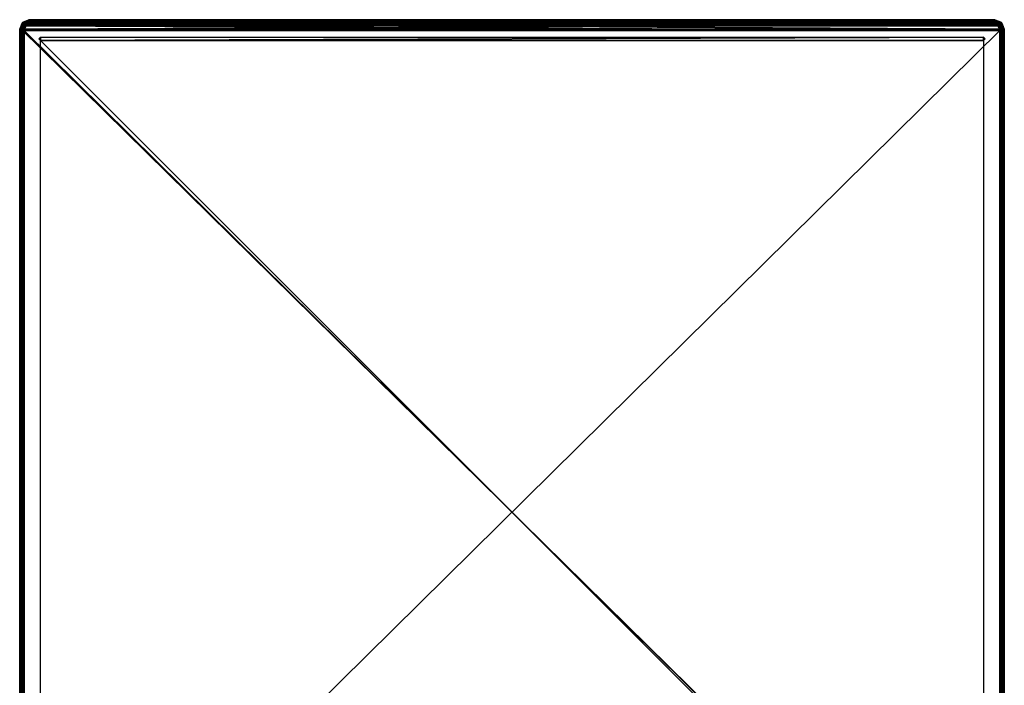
# Model space of a CAD drawing. Header units: millimetres. Extents: x -83 to 83, y -132 to 78.
# Tile 29 of 29: x -78 to 78, y -27 to 78. Entities that reach past the tile are written whole.
import ezdxf

# ---------------------------------------------------------------- set-up
doc = ezdxf.new("R2010")
doc.units = ezdxf.units.MM
doc.header["$LTSCALE"] = 52.148148
for name, color, linetype in [('1', 7, 'CONTINUOUS'), ('10', 7, 'CONTINUOUS'), ('11', 7, 'CONTINUOUS'), ('12', 7, 'CONTINUOUS'), ('13', 7, 'CONTINUOUS'), ('200', 7, 'CONTINUOUS'), ('201', 7, 'CONTINUOUS'), ('202', 7, 'CONTINUOUS'), ('203', 7, 'CONTINUOUS'), ('207', 7, 'CONTINUOUS'), ('208', 7, 'CONTINUOUS'), ('209', 7, 'CONTINUOUS'), ('210', 7, 'CONTINUOUS'), ('211', 7, 'CONTINUOUS'), ('212', 7, 'CONTINUOUS'), ('216', 7, 'CONTINUOUS'), ('22', 7, 'CONTINUOUS'), ('23', 7, 'CONTINUOUS'), ('24', 7, 'CONTINUOUS'), ('305', 7, 'CONTINUOUS'), ('306', 7, 'CONTINUOUS'), ('34', 7, 'CONTINUOUS'), ('35', 7, 'CONTINUOUS'), ('36', 7, 'CONTINUOUS'), ('37', 7, 'CONTINUOUS'), ('38', 7, 'CONTINUOUS'), ('39', 7, 'CONTINUOUS'), ('51', 7, 'CONTINUOUS'), ('52', 7, 'CONTINUOUS'), ('9', 7, 'CONTINUOUS')]:
    doc.layers.add(name, color=color, linetype=linetype)

msp = doc.modelspace()

# ---------------------------------------------------------------- linework, layer by layer
at = {"layer": '1', "linetype": 'Continuous'}
for points in [[(-76.71, 76.71), (-77, 76), (76.71, 76.71), (-76.71, 76.71)], [(76.71, 76.71), (-77, 76), (77, 76), (76.71, 76.71)], [(-77, 76), (-77, -76), (77, 76), (-77, 76)], [(77, 76), (-77, -76), (77, -76), (77, 76)], [(-76, 77), (-76.71, 76.71), (76, 77), (-76, 77)], [(76, 77), (-76.71, 76.71), (76.71, 76.71), (76, 77)]]:
    msp.add_3dface(points, dxfattribs=at)
at = {"layer": '10', "linetype": 'Continuous'}
for points in [[(76, 77.35, -0.15), (76.68, 77.17, -0.15), (76, 77.5, -0.5), (76, 77.35, -0.15)], [(76, 77.5, -0.5), (76.68, 77.17, -0.15), (77.06, 77.06, -0.5), (76, 77.5, -0.5)], [(76, 77), (76.71, 76.71), (76, 77.35, -0.15), (76, 77)], [(76, 77.35, -0.15), (76.71, 76.71), (76.68, 77.17, -0.15), (76, 77.35, -0.15)], [(76.68, 77.17, -0.15), (77.17, 76.68, -0.15), (77.06, 77.06, -0.5), (76.68, 77.17, -0.15)], [(76.68, 77.17, -0.15), (76.71, 76.71), (77.17, 76.68, -0.15), (76.68, 77.17, -0.15)], [(76.71, 76.71), (77, 76), (77.17, 76.68, -0.15), (76.71, 76.71)], [(77, 76), (77.35, 76, -0.15), (77.17, 76.68, -0.15), (77, 76)], [(77.17, 76.68, -0.15), (77.35, 76, -0.15), (77.06, 77.06, -0.5), (77.17, 76.68, -0.15)], [(77.35, 76, -0.15), (77.5, 76, -0.5), (77.06, 77.06, -0.5), (77.35, 76, -0.15)]]:
    msp.add_3dface(points, dxfattribs=at)
at = {"layer": '11', "linetype": 'Continuous'}
for points in [[(-76, 77.35, -0.15), (76, 77.5, -0.5), (-76, 77.5, -0.5), (-76, 77.35, -0.15)], [(76, 77.35, -0.15), (76, 77.5, -0.5), (-76, 77.35, -0.15), (76, 77.35, -0.15)], [(-76, 77), (76, 77), (76, 77.35, -0.15), (-76, 77)], [(-76, 77), (76, 77.35, -0.15), (-76, 77.35, -0.15), (-76, 77)]]:
    msp.add_3dface(points, dxfattribs=at)
at = {"layer": '12', "linetype": 'Continuous'}
for points in [[(-76, 77.35, -0.15), (-76, 77.5, -0.5), (-77.06, 77.06, -0.5), (-76, 77.35, -0.15)], [(-77.5, 76, -0.5), (-77.17, 76.68, -0.15), (-77.06, 77.06, -0.5), (-77.5, 76, -0.5)], [(-77.35, 76, -0.15), (-77.17, 76.68, -0.15), (-77.5, 76, -0.5), (-77.35, 76, -0.15)], [(-77, 76), (-76.71, 76.71), (-77.35, 76, -0.15), (-77, 76)], [(-77.35, 76, -0.15), (-76.71, 76.71), (-77.17, 76.68, -0.15), (-77.35, 76, -0.15)], [(-77.17, 76.68, -0.15), (-76.68, 77.17, -0.15), (-77.06, 77.06, -0.5), (-77.17, 76.68, -0.15)], [(-77.17, 76.68, -0.15), (-76.71, 76.71), (-76.68, 77.17, -0.15), (-77.17, 76.68, -0.15)], [(-76.68, 77.17, -0.15), (-76, 77.35, -0.15), (-77.06, 77.06, -0.5), (-76.68, 77.17, -0.15)], [(-76.71, 76.71), (-76, 77), (-76.68, 77.17, -0.15), (-76.71, 76.71)], [(-76, 77), (-76, 77.35, -0.15), (-76.68, 77.17, -0.15), (-76, 77)]]:
    msp.add_3dface(points, dxfattribs=at)
at = {"layer": '13', "linetype": 'Continuous'}
for points in [[(-77.35, 76, -0.15), (-77.5, 76, -0.5), (-77.35, -76, -0.15), (-77.35, 76, -0.15)], [(-77.35, -76, -0.15), (-77.5, 76, -0.5), (-77.5, -76, -0.5), (-77.35, -76, -0.15)], [(-77, -76), (-77.35, 76, -0.15), (-77.35, -76, -0.15), (-77, -76)], [(-77, -76), (-77, 76), (-77.35, 76, -0.15), (-77, -76)]]:
    msp.add_3dface(points, dxfattribs=at)
at = {"layer": '200', "linetype": 'Continuous'}
for points in [[(-76.8, 75.8, -38), (-76.51, 76.51, -38), (76.8, 75.8, -38), (-76.8, 75.8, -38)], [(-76.51, 76.51, -38), (-75.8, 76.8, -38), (76.51, 76.51, -38), (-76.51, 76.51, -38)], [(76.8, 75.8, -38), (-76.51, 76.51, -38), (76.51, 76.51, -38), (76.8, 75.8, -38)], [(76.51, 76.51, -38), (-75.8, 76.8, -38), (75.8, 76.8, -38), (76.51, 76.51, -38)], [(76.8, -75.8, -38), (-76.8, 75.8, -38), (76.8, 75.8, -38), (76.8, -75.8, -38)], [(-76.8, -75.8, -38), (-76.8, 75.8, -38), (76.8, -75.8, -38), (-76.8, -75.8, -38)]]:
    msp.add_3dface(points, dxfattribs=at)
at = {"layer": '201', "linetype": 'Continuous'}
for points in [[(76, 77.5, -30), (77.06, 77.06, -30), (75.8, 77.3, -37.51), (76, 77.5, -30)], [(75.8, 77.3, -37.51), (77.06, 77.06, -30), (76.86, 76.86, -37.52), (75.8, 77.3, -37.51)], [(77.06, 77.06, -30), (77.5, 76, -30), (76.86, 76.86, -37.52), (77.06, 77.06, -30)], [(77.5, 76, -30), (77.3, 75.8, -37.51), (76.86, 76.86, -37.52), (77.5, 76, -30)]]:
    msp.add_3dface(points, dxfattribs=at)
at = {"layer": '202', "linetype": 'Continuous'}
for points in [[(75.8, 77.3, -37.51), (76.86, 76.86, -37.52), (76.76, 76.76, -37.86), (75.8, 77.3, -37.51)], [(75.8, 77.3, -37.51), (75.8, 77.15, -37.86), (75.8, 77.16, -37.85), (75.8, 77.3, -37.51)], [(75.8, 77.3, -37.51), (76.76, 76.76, -37.86), (75.8, 77.15, -37.86), (75.8, 77.3, -37.51)], [(75.8, 77.15, -37.86), (76.51, 76.51, -38), (75.8, 77, -37.96), (75.8, 77.15, -37.86)], [(76.76, 76.76, -37.86), (76.51, 76.51, -38), (75.8, 77.15, -37.86), (76.76, 76.76, -37.86)], [(76.51, 76.51, -38), (75.8, 76.8, -38), (75.8, 77, -37.96), (76.51, 76.51, -38)], [(77.15, 75.8, -37.86), (76.51, 76.51, -38), (76.76, 76.76, -37.86), (77.15, 75.8, -37.86)], [(76.8, 75.8, -38), (76.51, 76.51, -38), (77.15, 75.8, -37.86), (76.8, 75.8, -38)], [(76.86, 76.86, -37.52), (77.3, 75.8, -37.51), (76.76, 76.76, -37.86), (76.86, 76.86, -37.52)], [(76.76, 76.76, -37.86), (77.3, 75.8, -37.51), (77.26, 75.8, -37.71), (76.76, 76.76, -37.86)], [(77.15, 75.8, -37.86), (76.76, 76.76, -37.86), (77.26, 75.8, -37.71), (77.15, 75.8, -37.86)]]:
    msp.add_3dface(points, dxfattribs=at)
at = {"layer": '203', "linetype": 'Continuous'}
for points in [[(76.8, -75.8, -38), (77.15, 75.8, -37.86), (77, -75.8, -37.96), (76.8, -75.8, -38)], [(76.8, -75.8, -38), (76.8, 75.8, -38), (77.15, 75.8, -37.86), (76.8, -75.8, -38)], [(77, -75.8, -37.96), (77.15, 75.8, -37.86), (77.15, -75.8, -37.86), (77, -75.8, -37.96)], [(77.15, -75.8, -37.86), (77.15, 75.8, -37.86), (77.16, -75.8, -37.85), (77.15, -75.8, -37.86)], [(77.15, 75.8, -37.86), (77.26, 75.8, -37.71), (77.16, -75.8, -37.85), (77.15, 75.8, -37.86)], [(77.15, 75.8, -37.86), (77.15, 75.8, -37.86), (77.15, -75.8, -37.86), (77.15, 75.8, -37.86)], [(77.26, 75.8, -37.71), (77.3, 75.8, -37.51), (77.16, -75.8, -37.85), (77.26, 75.8, -37.71)], [(77.16, -75.8, -37.85), (77.3, 75.8, -37.51), (77.3, -75.8, -37.51), (77.16, -75.8, -37.85)]]:
    msp.add_3dface(points, dxfattribs=at)
at = {"layer": '207', "linetype": 'Continuous'}
for points in [[(-77.26, -75.8, -37.71), (-77.3, -75.8, -37.51), (-77.16, 75.8, -37.85), (-77.26, -75.8, -37.71)], [(-77.16, 75.8, -37.85), (-77.3, -75.8, -37.51), (-77.3, 75.8, -37.51), (-77.16, 75.8, -37.85)], [(-77.15, -75.8, -37.86), (-77.26, -75.8, -37.71), (-77.16, 75.8, -37.85), (-77.15, -75.8, -37.86)], [(-77.15, 75.8, -37.86), (-77.15, -75.8, -37.86), (-77.16, 75.8, -37.85), (-77.15, 75.8, -37.86)], [(-77.15, -75.8, -37.86), (-77.15, -75.8, -37.86), (-77.15, 75.8, -37.86), (-77.15, -75.8, -37.86)], [(-77, 75.8, -37.96), (-77.15, -75.8, -37.86), (-77.15, 75.8, -37.86), (-77, 75.8, -37.96)], [(-76.8, 75.8, -38), (-77.15, -75.8, -37.86), (-77, 75.8, -37.96), (-76.8, 75.8, -38)], [(-76.8, 75.8, -38), (-76.8, -75.8, -38), (-77.15, -75.8, -37.86), (-76.8, 75.8, -38)]]:
    msp.add_3dface(points, dxfattribs=at)
at = {"layer": '208', "linetype": 'Continuous'}
for points in [[(-76.76, 76.76, -37.86), (-77.3, 75.8, -37.51), (-76.86, 76.86, -37.52), (-76.76, 76.76, -37.86)], [(-77.15, 75.8, -37.86), (-77.3, 75.8, -37.51), (-76.76, 76.76, -37.86), (-77.15, 75.8, -37.86)], [(-76.51, 76.51, -38), (-77.15, 75.8, -37.86), (-76.76, 76.76, -37.86), (-76.51, 76.51, -38)], [(-76.51, 76.51, -38), (-77, 75.8, -37.96), (-77.15, 75.8, -37.86), (-76.51, 76.51, -38)], [(-76.51, 76.51, -38), (-76.8, 75.8, -38), (-77, 75.8, -37.96), (-76.51, 76.51, -38)], [(-75.8, 77.3, -37.51), (-76.76, 76.76, -37.86), (-76.86, 76.86, -37.52), (-75.8, 77.3, -37.51)], [(-75.8, 77.26, -37.71), (-76.76, 76.76, -37.86), (-75.8, 77.3, -37.51), (-75.8, 77.26, -37.71)], [(-75.8, 77.15, -37.86), (-76.76, 76.76, -37.86), (-75.8, 77.26, -37.71), (-75.8, 77.15, -37.86)], [(-75.8, 77.15, -37.86), (-76.51, 76.51, -38), (-76.76, 76.76, -37.86), (-75.8, 77.15, -37.86)], [(-75.8, 76.8, -38), (-76.51, 76.51, -38), (-75.8, 77.15, -37.86), (-75.8, 76.8, -38)], [(-77.15, 75.8, -37.86), (-77.16, 75.8, -37.85), (-77.3, 75.8, -37.51), (-77.15, 75.8, -37.86)]]:
    msp.add_3dface(points, dxfattribs=at)
at = {"layer": '209', "linetype": 'Continuous'}
for points in [[(75.8, 77.3, -37.51), (75.8, 77.16, -37.85), (-75.8, 77.3, -37.51), (75.8, 77.3, -37.51)], [(75.8, 77.16, -37.85), (-75.8, 77.26, -37.71), (-75.8, 77.3, -37.51), (75.8, 77.16, -37.85)], [(75.8, 77.16, -37.85), (-75.8, 77.15, -37.86), (-75.8, 77.26, -37.71), (75.8, 77.16, -37.85)], [(75.8, 77.16, -37.85), (75.8, 77.15, -37.86), (-75.8, 77.15, -37.86), (75.8, 77.16, -37.85)], [(75.8, 77, -37.96), (75.8, 76.8, -38), (-75.8, 77.15, -37.86), (75.8, 77, -37.96)], [(75.8, 77.15, -37.86), (75.8, 77, -37.96), (-75.8, 77.15, -37.86), (75.8, 77.15, -37.86)], [(75.8, 77.15, -37.86), (-75.8, 77.15, -37.86), (-75.8, 77.15, -37.86), (75.8, 77.15, -37.86)], [(75.8, 76.8, -38), (-75.8, 76.8, -38), (-75.8, 77.15, -37.86), (75.8, 76.8, -38)]]:
    msp.add_3dface(points, dxfattribs=at)
at = {"layer": '210', "linetype": 'Continuous'}
for points in [[(76, 77.5, -30), (-75.8, 77.3, -37.51), (-76, 77.5, -30), (76, 77.5, -30)], [(76, 77.5, -30), (75.8, 77.3, -37.51), (-75.8, 77.3, -37.51), (76, 77.5, -30)]]:
    msp.add_3dface(points, dxfattribs=at)
at = {"layer": '211', "linetype": 'Continuous'}
for points in [[(-76, 77.5, -30), (-76.86, 76.86, -37.52), (-77.06, 77.06, -30), (-76, 77.5, -30)], [(-75.8, 77.3, -37.51), (-76.86, 76.86, -37.52), (-76, 77.5, -30), (-75.8, 77.3, -37.51)], [(-77.06, 77.06, -30), (-77.3, 75.8, -37.51), (-77.5, 76, -30), (-77.06, 77.06, -30)], [(-76.86, 76.86, -37.52), (-77.3, 75.8, -37.51), (-77.06, 77.06, -30), (-76.86, 76.86, -37.52)]]:
    msp.add_3dface(points, dxfattribs=at)
at = {"layer": '212', "linetype": 'Continuous'}
for points in [[(-77.3, 75.8, -37.51), (-77.3, -75.8, -37.51), (-77.5, 76, -30), (-77.3, 75.8, -37.51)], [(-77.5, 76, -30), (-77.3, -75.8, -37.51), (-77.5, -76, -30), (-77.5, 76, -30)]]:
    msp.add_3dface(points, dxfattribs=at)
at = {"layer": '216', "linetype": 'Continuous'}
for points in [[(77.3, 75.8, -37.51), (77.5, 76, -30), (77.5, -76, -30), (77.3, 75.8, -37.51)], [(77.3, -75.8, -37.51), (77.3, 75.8, -37.51), (77.5, -76, -30), (77.3, -75.8, -37.51)]]:
    msp.add_3dface(points, dxfattribs=at)
at = {"layer": '22', "linetype": 'Continuous'}
for points in [[(-76.88, 76.88, -29), (77.25, 76, -29), (-77.25, 76, -29), (-76.88, 76.88, -29)], [(-77.25, 76, -29), (77.25, 76, -29), (77.25, -76, -29), (-77.25, 76, -29)], [(-77.25, -76, -29), (-77.25, 76, -29), (77.25, -76, -29), (-77.25, -76, -29)], [(-76, 77.25, -29), (76.88, 76.88, -29), (-76.88, 76.88, -29), (-76, 77.25, -29)], [(76.88, 76.88, -29), (77.25, 76, -29), (-76.88, 76.88, -29), (76.88, 76.88, -29)], [(76, 77.25, -29), (76.88, 76.88, -29), (-76, 77.25, -29), (76, 77.25, -29)]]:
    msp.add_3dface(points, dxfattribs=at)
at = {"layer": '23', "linetype": 'Continuous'}
for points in [[(77.06, 77.06, -28.75), (76, 77.43, -28.93), (76, 77.5, -28.75), (77.06, 77.06, -28.75)], [(76.71, 77.24, -28.93), (76, 77.43, -28.93), (77.06, 77.06, -28.75), (76.71, 77.24, -28.93)], [(76.71, 77.24, -28.93), (76, 77.25, -29), (76, 77.43, -28.93), (76.71, 77.24, -28.93)], [(76.88, 76.88, -29), (76, 77.25, -29), (76.71, 77.24, -28.93), (76.88, 76.88, -29)], [(77.24, 76.71, -28.93), (76.71, 77.24, -28.93), (77.06, 77.06, -28.75), (77.24, 76.71, -28.93)], [(77.24, 76.71, -28.93), (76.88, 76.88, -29), (76.71, 77.24, -28.93), (77.24, 76.71, -28.93)], [(77.43, 76, -28.93), (76.88, 76.88, -29), (77.24, 76.71, -28.93), (77.43, 76, -28.93)], [(77.25, 76, -29), (76.88, 76.88, -29), (77.43, 76, -28.93), (77.25, 76, -29)], [(77.5, 76, -28.75), (77.24, 76.71, -28.93), (77.06, 77.06, -28.75), (77.5, 76, -28.75)], [(77.43, 76, -28.93), (77.24, 76.71, -28.93), (77.5, 76, -28.75), (77.43, 76, -28.93)]]:
    msp.add_3dface(points, dxfattribs=at)
at = {"layer": '24', "linetype": 'Continuous'}
for points in [[(77.25, -76, -29), (77.25, 76, -29), (77.43, 76, -28.93), (77.25, -76, -29)], [(77.25, -76, -29), (77.43, 76, -28.93), (77.43, -76, -28.93), (77.25, -76, -29)], [(77.43, 76, -28.93), (77.5, 76, -28.75), (77.43, -76, -28.93), (77.43, 76, -28.93)], [(77.43, -76, -28.93), (77.5, 76, -28.75), (77.5, -76, -28.75), (77.43, -76, -28.93)]]:
    msp.add_3dface(points, dxfattribs=at)
at = {"layer": '305', "linetype": 'Continuous'}
for points in [[(-74.5, 74.5, -37.85), (-74.25, 74.75, -37.6), (-74.25, 74.25, -38.1), (-74.5, 74.5, -37.85)], [(-74.25, 74.25, -38.1), (74.25, 74.75, -37.6), (74.25, 74.25, -38.1), (-74.25, 74.25, -38.1)], [(-74.25, 74.75, -37.6), (74.25, 74.75, -37.6), (-74.25, 74.25, -38.1), (-74.25, 74.75, -37.6)], [(74.25, 74.25, -38.1), (74.25, 74.75, -37.6), (74.5, 74.5, -37.85), (74.25, 74.25, -38.1)]]:
    msp.add_3dface(points, dxfattribs=at)
at = {"layer": '306', "linetype": 'Continuous'}
for points in [[(-74.25, 74.25, -38.1), (74.25, 74.25, -38.1), (74.25, -74.25, -38.1), (-74.25, 74.25, -38.1)], [(-74.25, 74.25, -38.1), (74.25, -74.25, -38.1), (-74.25, -74.25, -38.1), (-74.25, 74.25, -38.1)]]:
    msp.add_3dface(points, dxfattribs=at)
at = {"layer": '34', "linetype": 'Continuous'}
for points in [[(-77.43, -76, -28.93), (-77.5, -76, -28.75), (-77.43, 76, -28.93), (-77.43, -76, -28.93)], [(-77.43, 76, -28.93), (-77.5, -76, -28.75), (-77.5, 76, -28.75), (-77.43, 76, -28.93)], [(-77.25, 76, -29), (-77.43, -76, -28.93), (-77.43, 76, -28.93), (-77.25, 76, -29)], [(-77.25, 76, -29), (-77.25, -76, -29), (-77.43, -76, -28.93), (-77.25, 76, -29)]]:
    msp.add_3dface(points, dxfattribs=at)
at = {"layer": '35', "linetype": 'Continuous'}
for points in [[(-76, 77.5, -28.75), (-76.71, 77.24, -28.93), (-77.06, 77.06, -28.75), (-76, 77.5, -28.75)], [(-76, 77.43, -28.93), (-76.71, 77.24, -28.93), (-76, 77.5, -28.75), (-76, 77.43, -28.93)], [(-77.43, 76, -28.93), (-77.5, 76, -28.75), (-77.06, 77.06, -28.75), (-77.43, 76, -28.93)], [(-77.24, 76.71, -28.93), (-77.43, 76, -28.93), (-77.06, 77.06, -28.75), (-77.24, 76.71, -28.93)], [(-77.25, 76, -29), (-77.43, 76, -28.93), (-77.24, 76.71, -28.93), (-77.25, 76, -29)], [(-76.88, 76.88, -29), (-77.25, 76, -29), (-77.24, 76.71, -28.93), (-76.88, 76.88, -29)], [(-76.71, 77.24, -28.93), (-77.24, 76.71, -28.93), (-77.06, 77.06, -28.75), (-76.71, 77.24, -28.93)], [(-76.71, 77.24, -28.93), (-76.88, 76.88, -29), (-77.24, 76.71, -28.93), (-76.71, 77.24, -28.93)], [(-76, 77.25, -29), (-76.88, 76.88, -29), (-76, 77.43, -28.93), (-76, 77.25, -29)], [(-76, 77.43, -28.93), (-76.88, 76.88, -29), (-76.71, 77.24, -28.93), (-76, 77.43, -28.93)]]:
    msp.add_3dface(points, dxfattribs=at)
at = {"layer": '36', "linetype": 'Continuous'}
for points in [[(76, 77.5, -28.75), (76, 77.43, -28.93), (-76, 77.5, -28.75), (76, 77.5, -28.75)], [(76, 77.43, -28.93), (-76, 77.43, -28.93), (-76, 77.5, -28.75), (76, 77.43, -28.93)], [(76, 77.43, -28.93), (76, 77.25, -29), (-76, 77.43, -28.93), (76, 77.43, -28.93)], [(76, 77.25, -29), (-76, 77.25, -29), (-76, 77.43, -28.93), (76, 77.25, -29)]]:
    msp.add_3dface(points, dxfattribs=at)
at = {"layer": '37', "linetype": 'Continuous'}
for points in [[(-76, 77.5, -0.5), (76, 77.5, -0.5), (-76, 77.5, -28.75), (-76, 77.5, -0.5)], [(76, 77.5, -0.5), (76, 77.5, -28.75), (-76, 77.5, -28.75), (76, 77.5, -0.5)]]:
    msp.add_3dface(points, dxfattribs=at)
at = {"layer": '38', "linetype": 'Continuous'}
for points in [[(76, 77.5, -0.5), (77.06, 77.06, -0.5), (76, 77.5, -28.75), (76, 77.5, -0.5)], [(77.06, 77.06, -0.5), (77.06, 77.06, -28.75), (76, 77.5, -28.75), (77.06, 77.06, -0.5)], [(77.06, 77.06, -0.5), (77.5, 76, -0.5), (77.06, 77.06, -28.75), (77.06, 77.06, -0.5)], [(77.5, 76, -0.5), (77.5, 76, -28.75), (77.06, 77.06, -28.75), (77.5, 76, -0.5)]]:
    msp.add_3dface(points, dxfattribs=at)
at = {"layer": '39', "linetype": 'Continuous'}
for points in [[(77.5, 76, -0.5), (77.5, -76, -0.5), (77.5, 76, -28.75), (77.5, 76, -0.5)], [(77.5, 76, -28.75), (77.5, -76, -0.5), (77.5, -76, -28.75), (77.5, 76, -28.75)]]:
    msp.add_3dface(points, dxfattribs=at)
at = {"layer": '51', "linetype": 'Continuous'}
for points in [[(-77.5, -76, -0.5), (-77.5, 76, -0.5), (-77.5, -76, -28.75), (-77.5, -76, -0.5)], [(-77.5, -76, -28.75), (-77.5, 76, -0.5), (-77.5, 76, -28.75), (-77.5, -76, -28.75)]]:
    msp.add_3dface(points, dxfattribs=at)
at = {"layer": '52', "linetype": 'Continuous'}
for points in [[(-76, 77.5, -0.5), (-76, 77.5, -28.75), (-77.06, 77.06, -28.75), (-76, 77.5, -0.5)], [(-77.06, 77.06, -0.5), (-76, 77.5, -0.5), (-77.06, 77.06, -28.75), (-77.06, 77.06, -0.5)], [(-77.5, 76, -0.5), (-77.06, 77.06, -0.5), (-77.5, 76, -28.75), (-77.5, 76, -0.5)], [(-77.5, 76, -28.75), (-77.06, 77.06, -0.5), (-77.06, 77.06, -28.75), (-77.5, 76, -28.75)]]:
    msp.add_3dface(points, dxfattribs=at)
at = {"layer": '9', "linetype": 'Continuous'}
for points in [[(77, 76), (77, -76), (77.35, -76, -0.15), (77, 76)], [(77, 76), (77.35, -76, -0.15), (77.35, 76, -0.15), (77, 76)], [(77.35, -76, -0.15), (77.5, -76, -0.5), (77.35, 76, -0.15), (77.35, -76, -0.15)], [(77.35, 76, -0.15), (77.5, -76, -0.5), (77.5, 76, -0.5), (77.35, 76, -0.15)]]:
    msp.add_3dface(points, dxfattribs=at)

doc.saveas('drawing.dxf')
